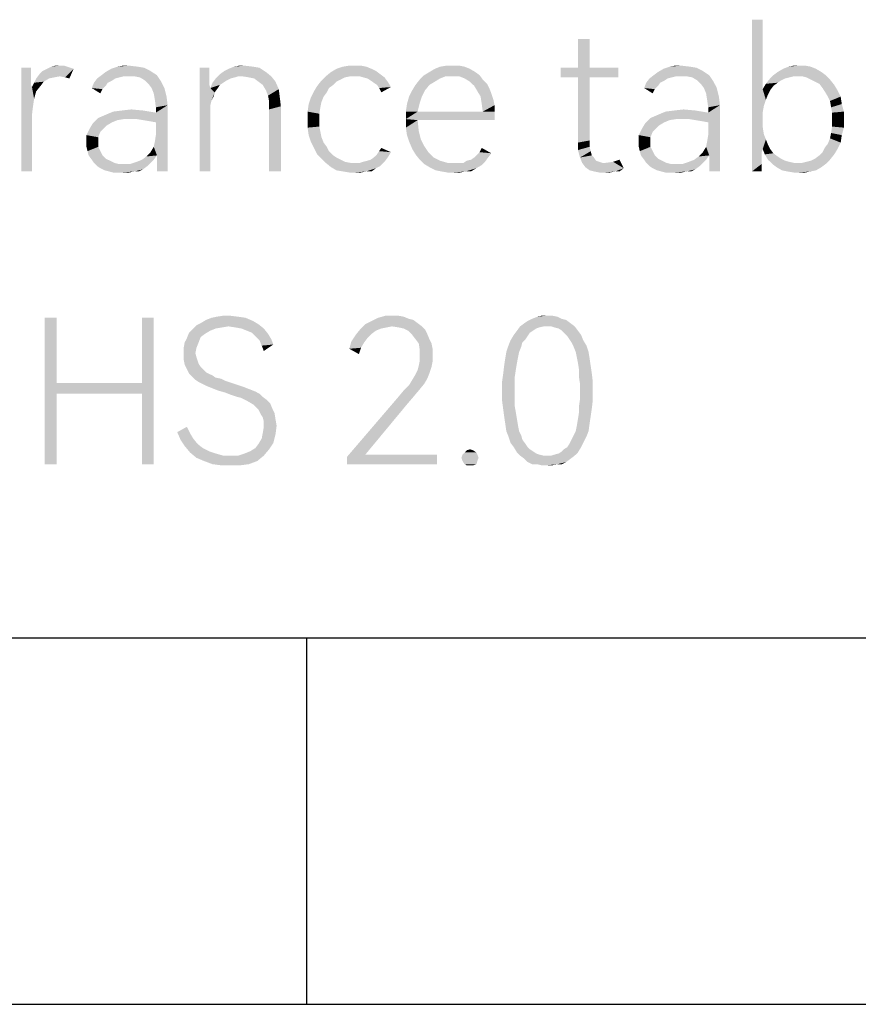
# Model space of a CAD drawing. Header units: millimetres. Extents: x 0 to 297, y 0 to 210.
# Tile 30 of 122: x 69 to 80, y 0 to 13. Entities that reach past the tile are written whole.
import ezdxf

# ---------------------------------------------------------------- set-up
doc = ezdxf.new("R2010")
doc.units = ezdxf.units.MM
doc.header["$LTSCALE"] = 16.335
doc.layers.get('0').update_dxf_attribs({"linetype": 'CONTINUOUS'})

msp = doc.modelspace()

# ---------------------------------------------------------------- linework, layer by layer
at = {"color": 7, "linetype": 'CONTINUOUS', "true_color": 0x00bfff}
msp.add_line((292, 5), (5, 5), dxfattribs=at)
at = {"color": 7, "linetype": 'CONTINUOUS'}
for p, q in [((72.459, 5), (72.459, 0)), ((0, 0), (297, 0))]:
    msp.add_line(p, q, dxfattribs=at)
for points in [[(78.692, 13.452), (78.692, 12.503), (78.546, 11.379)], [(78.692, 13.452), (78.546, 11.379), (78.546, 13.452)], [(76.327, 13.189), (76.167, 12.795), (76.167, 13.189)], [(76.167, 12.795), (76.327, 13.189), (76.327, 12.795)], [(68.692, 12.795), (68.692, 12.693), (68.561, 11.379)], [(68.692, 12.795), (68.561, 11.379), (68.561, 12.795)], [(68.809, 12.707), (68.853, 12.751), (69.276, 12.78)], [(69.086, 12.678), (68.809, 12.707), (69.276, 12.78)], [(69.276, 12.78), (68.853, 12.751), (68.911, 12.78)], [(69.189, 12.81), (69.232, 12.795), (68.911, 12.78)], [(69.189, 12.81), (68.911, 12.78), (68.97, 12.81)], [(68.911, 12.78), (69.232, 12.795), (69.276, 12.78)], [(69.086, 12.824), (69.145, 12.824), (68.97, 12.81)], [(69.086, 12.824), (68.97, 12.81), (69.028, 12.824)], [(68.97, 12.81), (69.145, 12.824), (69.189, 12.81)], [(69.159, 12.664), (69.086, 12.678), (69.276, 12.78)], [(69.159, 12.664), (69.276, 12.78), (69.218, 12.649)], [(70.327, 12.751), (69.714, 12.737), (69.787, 12.78)], [(70.152, 12.81), (70.24, 12.795), (69.787, 12.78)], [(70.152, 12.81), (69.787, 12.78), (69.875, 12.81)], [(69.787, 12.78), (70.24, 12.795), (70.327, 12.751)], [(70.035, 12.824), (69.875, 12.81), (69.948, 12.824)], [(69.875, 12.81), (70.035, 12.824), (70.152, 12.81)], [(71.13, 12.795), (71.13, 12.693), (70.999, 11.379)], [(71.13, 12.795), (70.999, 11.379), (70.999, 12.795)], [(71.335, 12.751), (71.393, 12.78), (71.816, 12.795)], [(71.335, 12.751), (71.816, 12.795), (71.904, 12.737)], [(71.729, 12.81), (71.816, 12.795), (71.393, 12.78)], [(71.729, 12.81), (71.393, 12.78), (71.466, 12.81)], [(71.612, 12.824), (71.466, 12.81), (71.539, 12.824)], [(71.466, 12.81), (71.612, 12.824), (71.729, 12.81)], [(73.349, 12.78), (73.408, 12.751), (72.794, 12.737)], [(73.349, 12.78), (72.794, 12.737), (72.867, 12.78)], [(73.276, 12.81), (72.867, 12.78), (72.955, 12.81)], [(72.867, 12.78), (73.276, 12.81), (73.349, 12.78)], [(73.13, 12.824), (73.203, 12.824), (72.955, 12.81)], [(73.13, 12.824), (72.955, 12.81), (73.043, 12.824)], [(72.955, 12.81), (73.203, 12.824), (73.276, 12.81)], [(74.692, 12.78), (74.138, 12.737), (74.211, 12.78)], [(74.138, 12.737), (74.692, 12.78), (74.765, 12.737)], [(74.619, 12.81), (74.211, 12.78), (74.284, 12.81)], [(74.211, 12.78), (74.619, 12.81), (74.692, 12.78)], [(74.459, 12.824), (74.546, 12.824), (74.284, 12.81)], [(74.459, 12.824), (74.284, 12.81), (74.371, 12.824)], [(74.284, 12.81), (74.546, 12.824), (74.619, 12.81)], [(76.327, 12.795), (76.721, 12.795), (75.933, 12.664)], [(76.167, 12.795), (76.327, 12.795), (75.933, 12.664)], [(76.167, 12.795), (75.933, 12.664), (75.933, 12.795)], [(76.167, 12.664), (75.933, 12.664), (76.721, 12.795)], [(76.327, 12.664), (76.167, 12.664), (76.721, 12.795)], [(76.327, 12.664), (76.721, 12.795), (76.721, 12.664)], [(77.875, 12.751), (77.262, 12.737), (77.335, 12.78)], [(77.7, 12.81), (77.787, 12.795), (77.335, 12.78)], [(77.7, 12.81), (77.335, 12.78), (77.422, 12.81)], [(77.335, 12.78), (77.787, 12.795), (77.875, 12.751)], [(77.583, 12.824), (77.422, 12.81), (77.495, 12.824)], [(77.422, 12.81), (77.583, 12.824), (77.7, 12.81)], [(79.422, 12.78), (78.897, 12.737), (78.97, 12.78)], [(78.897, 12.737), (79.422, 12.78), (79.495, 12.737)], [(79.349, 12.81), (78.97, 12.78), (79.043, 12.81)], [(78.97, 12.78), (79.349, 12.81), (79.422, 12.78)], [(79.189, 12.824), (79.276, 12.824), (79.043, 12.81)], [(79.189, 12.824), (79.043, 12.81), (79.116, 12.824)], [(79.043, 12.81), (79.276, 12.824), (79.349, 12.81)], [(68.692, 12.693), (68.692, 12.62), (68.561, 11.379)], [(68.94, 12.649), (68.867, 12.605), (68.736, 12.591)], [(68.94, 12.649), (68.736, 12.591), (68.765, 12.649)], [(69.086, 12.678), (68.765, 12.649), (68.809, 12.707)], [(69.086, 12.678), (69.013, 12.664), (68.765, 12.649)], [(68.765, 12.649), (69.013, 12.664), (68.94, 12.649)], [(69.846, 12.649), (69.802, 12.62), (69.554, 12.591)], [(69.846, 12.649), (69.554, 12.591), (69.597, 12.649)], [(69.962, 12.678), (69.597, 12.649), (69.656, 12.693)], [(69.962, 12.678), (69.904, 12.664), (69.597, 12.649)], [(69.597, 12.649), (69.904, 12.664), (69.846, 12.649)], [(69.656, 12.693), (69.714, 12.737), (70.327, 12.751)], [(69.656, 12.693), (70.327, 12.751), (70.415, 12.693)], [(69.656, 12.693), (70.415, 12.693), (69.962, 12.678)], [(70.035, 12.678), (69.962, 12.678), (70.415, 12.693)], [(70.108, 12.678), (70.035, 12.678), (70.415, 12.693)], [(70.181, 12.664), (70.108, 12.678), (70.415, 12.693)], [(70.254, 12.62), (70.181, 12.664), (70.415, 12.693)], [(70.254, 12.62), (70.415, 12.693), (70.473, 12.605)], [(71.13, 12.693), (71.13, 12.62), (70.999, 11.379)], [(71.422, 12.649), (71.364, 12.62), (71.174, 12.591)], [(71.422, 12.649), (71.174, 12.591), (71.218, 12.649)], [(71.524, 12.678), (71.218, 12.649), (71.276, 12.707)], [(71.524, 12.678), (71.481, 12.664), (71.218, 12.649)], [(71.218, 12.649), (71.481, 12.664), (71.422, 12.649)], [(71.904, 12.737), (71.276, 12.707), (71.335, 12.751)], [(71.524, 12.678), (71.276, 12.707), (71.904, 12.737)], [(71.583, 12.678), (71.524, 12.678), (71.904, 12.737)], [(71.583, 12.678), (71.904, 12.737), (71.977, 12.678)], [(71.977, 12.678), (71.67, 12.664), (71.583, 12.678)], [(71.743, 12.649), (71.67, 12.664), (71.977, 12.678)], [(71.802, 12.605), (71.743, 12.649), (71.977, 12.678)], [(71.802, 12.605), (71.977, 12.678), (72.035, 12.605)], [(73.057, 12.678), (72.984, 12.664), (72.663, 12.62)], [(73.057, 12.678), (72.663, 12.62), (72.721, 12.678)], [(72.984, 12.664), (72.926, 12.634), (72.663, 12.62)], [(73.466, 12.707), (72.721, 12.678), (72.794, 12.737)], [(73.057, 12.678), (72.721, 12.678), (73.466, 12.707)], [(72.794, 12.737), (73.408, 12.751), (73.466, 12.707)], [(73.116, 12.678), (73.057, 12.678), (73.466, 12.707)], [(73.189, 12.678), (73.116, 12.678), (73.466, 12.707)], [(73.232, 12.664), (73.189, 12.678), (73.466, 12.707)], [(73.232, 12.664), (73.466, 12.707), (73.524, 12.664)], [(73.524, 12.664), (73.291, 12.649), (73.232, 12.664)], [(73.335, 12.62), (73.291, 12.649), (73.524, 12.664)], [(73.335, 12.62), (73.524, 12.664), (73.568, 12.605)], [(74.357, 12.678), (74.006, 12.634), (74.065, 12.693)], [(74.357, 12.678), (74.284, 12.649), (74.006, 12.634)], [(74.006, 12.634), (74.284, 12.649), (74.211, 12.605)], [(74.765, 12.737), (74.065, 12.693), (74.138, 12.737)], [(74.065, 12.693), (74.765, 12.737), (74.824, 12.693)], [(74.065, 12.693), (74.824, 12.693), (74.357, 12.678)], [(74.444, 12.678), (74.357, 12.678), (74.824, 12.693)], [(74.546, 12.678), (74.444, 12.678), (74.824, 12.693)], [(74.619, 12.649), (74.546, 12.678), (74.824, 12.693)], [(74.619, 12.649), (74.824, 12.693), (74.867, 12.634)], [(74.867, 12.634), (74.692, 12.605), (74.619, 12.649)], [(76.327, 12.664), (76.327, 11.802), (76.167, 11.773)], [(76.327, 12.664), (76.167, 11.773), (76.167, 12.664)], [(77.393, 12.649), (77.349, 12.62), (77.101, 12.591)], [(77.393, 12.649), (77.101, 12.591), (77.145, 12.649)], [(77.51, 12.678), (77.145, 12.649), (77.203, 12.693)], [(77.51, 12.678), (77.451, 12.664), (77.145, 12.649)], [(77.145, 12.649), (77.451, 12.664), (77.393, 12.649)], [(77.203, 12.693), (77.262, 12.737), (77.875, 12.751)], [(77.203, 12.693), (77.875, 12.751), (77.962, 12.693)], [(77.203, 12.693), (77.962, 12.693), (77.51, 12.678)], [(77.583, 12.678), (77.51, 12.678), (77.962, 12.693)], [(77.656, 12.678), (77.583, 12.678), (77.962, 12.693)], [(77.729, 12.664), (77.656, 12.678), (77.962, 12.693)], [(77.802, 12.62), (77.729, 12.664), (77.962, 12.693)], [(77.802, 12.62), (77.962, 12.693), (78.021, 12.605)], [(79.116, 12.678), (78.78, 12.634), (78.838, 12.693)], [(79.116, 12.678), (79.057, 12.664), (78.78, 12.634)], [(79.057, 12.664), (78.999, 12.649), (78.78, 12.634)], [(78.78, 12.634), (78.999, 12.649), (78.94, 12.62)], [(79.495, 12.737), (78.838, 12.693), (78.897, 12.737)], [(78.838, 12.693), (79.495, 12.737), (79.554, 12.693)], [(78.838, 12.693), (79.554, 12.693), (79.116, 12.678)], [(79.174, 12.678), (79.116, 12.678), (79.554, 12.693)], [(79.232, 12.678), (79.174, 12.678), (79.554, 12.693)], [(79.291, 12.664), (79.232, 12.678), (79.554, 12.693)], [(79.349, 12.634), (79.291, 12.664), (79.554, 12.693)], [(79.349, 12.634), (79.554, 12.693), (79.612, 12.634)], [(68.692, 12.62), (68.692, 12.561), (68.561, 11.379)], [(68.692, 12.561), (68.707, 12.532), (68.561, 11.379)], [(68.707, 12.532), (68.736, 12.372), (68.561, 11.379)], [(68.824, 12.547), (68.707, 12.532), (68.736, 12.591)], [(68.707, 12.532), (68.824, 12.547), (68.765, 12.474)], [(68.707, 12.532), (68.765, 12.474), (68.736, 12.372)], [(68.736, 12.591), (68.867, 12.605), (68.824, 12.547)], [(69.743, 12.591), (69.714, 12.547), (69.524, 12.518)], [(69.743, 12.591), (69.524, 12.518), (69.554, 12.591)], [(69.524, 12.518), (69.714, 12.547), (69.67, 12.503)], [(69.67, 12.503), (69.641, 12.445), (69.524, 12.518)], [(69.554, 12.591), (69.802, 12.62), (69.743, 12.591)], [(70.473, 12.605), (70.298, 12.576), (70.254, 12.62)], [(70.342, 12.518), (70.298, 12.576), (70.473, 12.605)], [(70.342, 12.518), (70.473, 12.605), (70.517, 12.518)], [(70.517, 12.518), (70.371, 12.445), (70.342, 12.518)], [(70.371, 12.445), (70.517, 12.518), (70.546, 12.401)], [(71.13, 12.62), (71.13, 12.561), (70.999, 11.379)], [(71.13, 12.561), (71.145, 12.518), (70.999, 11.379)], [(71.145, 12.518), (71.145, 12.284), (70.999, 11.379)], [(71.32, 12.591), (71.276, 12.561), (71.145, 12.518)], [(71.32, 12.591), (71.145, 12.518), (71.174, 12.591)], [(71.145, 12.518), (71.276, 12.561), (71.247, 12.518)], [(71.145, 12.518), (71.247, 12.518), (71.203, 12.459)], [(71.145, 12.518), (71.203, 12.459), (71.159, 12.342)], [(71.145, 12.518), (71.159, 12.342), (71.145, 12.284)], [(71.174, 12.591), (71.364, 12.62), (71.32, 12.591)], [(72.035, 12.605), (71.86, 12.561), (71.802, 12.605)], [(71.86, 12.561), (72.035, 12.605), (72.079, 12.503)], [(72.079, 12.503), (71.904, 12.488), (71.86, 12.561)], [(72.765, 12.518), (72.561, 12.474), (72.605, 12.547)], [(72.561, 12.474), (72.765, 12.518), (72.736, 12.459)], [(72.867, 12.605), (72.605, 12.547), (72.663, 12.62)], [(72.867, 12.605), (72.824, 12.561), (72.605, 12.547)], [(72.605, 12.547), (72.824, 12.561), (72.765, 12.518)], [(72.663, 12.62), (72.926, 12.634), (72.867, 12.605)], [(73.568, 12.605), (73.378, 12.591), (73.335, 12.62)], [(73.422, 12.561), (73.378, 12.591), (73.568, 12.605)], [(73.422, 12.561), (73.568, 12.605), (73.612, 12.532)], [(73.612, 12.532), (73.451, 12.518), (73.422, 12.561)], [(73.451, 12.518), (73.612, 12.532), (73.481, 12.459)], [(74.138, 12.561), (73.904, 12.488), (73.948, 12.561)], [(73.904, 12.488), (74.138, 12.561), (74.079, 12.488)], [(74.211, 12.605), (73.948, 12.561), (74.006, 12.634)], [(73.948, 12.561), (74.211, 12.605), (74.138, 12.561)], [(74.692, 12.605), (74.867, 12.634), (74.926, 12.576)], [(74.926, 12.576), (74.751, 12.547), (74.692, 12.605)], [(74.751, 12.547), (74.926, 12.576), (74.955, 12.518)], [(74.955, 12.518), (74.794, 12.474), (74.751, 12.547)], [(74.794, 12.474), (74.955, 12.518), (74.984, 12.445)], [(77.291, 12.591), (77.262, 12.547), (77.072, 12.518)], [(77.291, 12.591), (77.072, 12.518), (77.101, 12.591)], [(77.072, 12.518), (77.262, 12.547), (77.218, 12.503)], [(77.218, 12.503), (77.189, 12.445), (77.072, 12.518)], [(77.101, 12.591), (77.349, 12.62), (77.291, 12.591)], [(78.021, 12.605), (77.846, 12.576), (77.802, 12.62)], [(77.889, 12.518), (77.846, 12.576), (78.021, 12.605)], [(77.889, 12.518), (78.021, 12.605), (78.065, 12.518)], [(78.065, 12.518), (77.919, 12.445), (77.889, 12.518)], [(77.919, 12.445), (78.065, 12.518), (78.094, 12.401)], [(78.838, 12.547), (78.692, 12.503), (78.736, 12.576)], [(78.692, 12.503), (78.838, 12.547), (78.794, 12.488)], [(78.94, 12.62), (78.736, 12.576), (78.78, 12.634)], [(78.94, 12.62), (78.897, 12.591), (78.736, 12.576)], [(78.736, 12.576), (78.897, 12.591), (78.838, 12.547)], [(79.612, 12.634), (79.408, 12.605), (79.349, 12.634)], [(79.466, 12.576), (79.408, 12.605), (79.612, 12.634)], [(79.466, 12.576), (79.612, 12.634), (79.67, 12.561)], [(79.67, 12.561), (79.51, 12.518), (79.466, 12.576)], [(79.51, 12.518), (79.67, 12.561), (79.714, 12.488)], [(79.714, 12.488), (79.539, 12.474), (79.51, 12.518)], [(70.546, 12.401), (70.386, 12.357), (70.371, 12.445)], [(70.386, 12.357), (70.546, 12.401), (70.561, 12.284)], [(71.203, 12.459), (71.189, 12.401), (71.159, 12.342)], [(71.933, 12.415), (71.904, 12.488), (72.079, 12.503)], [(71.933, 12.415), (72.079, 12.503), (72.094, 12.386)], [(72.094, 12.386), (71.948, 12.328), (71.933, 12.415)], [(71.948, 12.328), (72.094, 12.386), (72.108, 12.269)], [(72.663, 12.328), (72.488, 12.299), (72.517, 12.386)], [(72.736, 12.459), (72.517, 12.386), (72.561, 12.474)], [(72.736, 12.459), (72.692, 12.401), (72.517, 12.386)], [(72.517, 12.386), (72.692, 12.401), (72.663, 12.328)], [(74.035, 12.401), (74.006, 12.313), (73.831, 12.299)], [(74.035, 12.401), (73.831, 12.299), (73.86, 12.401)], [(74.079, 12.488), (73.86, 12.401), (73.904, 12.488)], [(73.86, 12.401), (74.079, 12.488), (74.035, 12.401)], [(74.984, 12.445), (74.838, 12.401), (74.794, 12.474)], [(74.838, 12.401), (74.984, 12.445), (75.013, 12.357)], [(75.013, 12.357), (74.853, 12.299), (74.838, 12.401)], [(78.094, 12.401), (77.933, 12.357), (77.919, 12.445)], [(77.933, 12.357), (78.094, 12.401), (78.108, 12.284)], [(78.692, 12.503), (78.707, 12.269), (78.546, 11.379)], [(78.692, 12.503), (78.794, 12.488), (78.765, 12.43)], [(78.692, 12.503), (78.765, 12.43), (78.736, 12.357)], [(78.692, 12.503), (78.736, 12.357), (78.707, 12.269)], [(79.583, 12.401), (79.539, 12.474), (79.714, 12.488)], [(79.583, 12.401), (79.714, 12.488), (79.758, 12.401)], [(79.758, 12.401), (79.612, 12.342), (79.583, 12.401)], [(79.612, 12.342), (79.758, 12.401), (79.773, 12.299)], [(68.736, 12.372), (68.721, 12.269), (68.561, 11.379)], [(68.721, 12.269), (68.707, 12.153), (68.561, 11.379)], [(70.313, 12.065), (70.4, 12.182), (70.561, 12.284)], [(70.4, 12.05), (70.313, 12.065), (70.561, 12.284)], [(70.371, 11.715), (70.386, 11.788), (70.561, 12.284)], [(70.415, 11.598), (70.371, 11.715), (70.561, 12.284)], [(70.561, 12.284), (70.4, 12.255), (70.386, 12.357)], [(70.386, 11.788), (70.4, 11.875), (70.561, 12.284)], [(70.4, 12.182), (70.4, 12.255), (70.561, 12.284)], [(70.4, 11.875), (70.4, 12.05), (70.561, 12.284)], [(70.415, 11.466), (70.415, 11.598), (70.561, 12.284)], [(70.415, 11.379), (70.415, 11.466), (70.561, 12.284)], [(70.415, 11.379), (70.561, 12.284), (70.561, 11.379)], [(71.145, 12.284), (71.145, 12.211), (70.999, 11.379)], [(72.108, 12.269), (71.948, 12.226), (71.948, 12.328)], [(71.948, 11.379), (71.948, 12.226), (72.108, 12.269)], [(71.948, 11.379), (72.108, 12.269), (72.108, 11.379)], [(72.648, 12.255), (72.473, 12.196), (72.488, 12.299)], [(72.473, 12.196), (72.648, 12.255), (72.634, 12.167)], [(72.488, 12.299), (72.663, 12.328), (72.648, 12.255)], [(73.816, 12.196), (73.831, 12.299), (74.006, 12.313)], [(73.816, 12.196), (74.006, 12.313), (73.977, 12.196)], [(74.853, 12.299), (75.013, 12.357), (75.028, 12.284)], [(75.028, 12.284), (74.867, 12.196), (74.853, 12.299)], [(74.867, 12.196), (75.028, 12.284), (75.028, 12.196)], [(77.86, 12.065), (77.948, 12.182), (78.108, 12.284)], [(77.948, 12.05), (77.86, 12.065), (78.108, 12.284)], [(77.919, 11.715), (77.933, 11.788), (78.108, 12.284)], [(77.962, 11.598), (77.919, 11.715), (78.108, 12.284)], [(78.108, 12.284), (77.948, 12.255), (77.933, 12.357)], [(77.933, 11.788), (77.948, 11.875), (78.108, 12.284)], [(77.948, 12.182), (77.948, 12.255), (78.108, 12.284)], [(77.948, 11.875), (77.948, 12.05), (78.108, 12.284)], [(77.962, 11.466), (77.962, 11.598), (78.108, 12.284)], [(77.962, 11.379), (77.962, 11.466), (78.108, 12.284)], [(77.962, 11.379), (78.108, 12.284), (78.108, 11.379)], [(78.707, 12.269), (78.692, 12.182), (78.546, 11.379)], [(79.773, 12.299), (79.627, 12.255), (79.612, 12.342)], [(79.627, 12.255), (79.773, 12.299), (79.802, 12.196)], [(79.802, 12.196), (79.641, 12.182), (79.627, 12.255)], [(68.561, 11.379), (68.707, 12.153), (68.707, 11.379)], [(69.962, 12.094), (69.539, 12.036), (69.612, 12.109)], [(69.612, 12.109), (69.714, 12.153), (70.4, 12.182)], [(69.962, 12.094), (69.612, 12.109), (70.4, 12.182)], [(70.4, 12.182), (69.714, 12.153), (69.816, 12.196)], [(70.225, 12.211), (69.816, 12.196), (69.933, 12.211)], [(69.816, 12.196), (70.225, 12.211), (70.4, 12.182)], [(69.933, 12.211), (70.065, 12.226), (70.225, 12.211)], [(70.065, 12.094), (69.962, 12.094), (70.4, 12.182)], [(70.138, 12.094), (70.065, 12.094), (70.4, 12.182)], [(70.225, 12.08), (70.138, 12.094), (70.4, 12.182)], [(70.313, 12.065), (70.225, 12.08), (70.4, 12.182)], [(70.999, 11.379), (71.145, 12.211), (71.145, 11.379)], [(72.634, 12.167), (72.473, 12.08), (72.473, 12.196)], [(72.473, 12.08), (72.634, 12.167), (72.634, 12.08)], [(74.867, 12.196), (75.028, 12.196), (73.816, 12.094)], [(73.977, 12.196), (74.867, 12.196), (73.816, 12.094)], [(73.977, 12.196), (73.816, 12.094), (73.816, 12.196)], [(73.977, 12.08), (73.816, 12.094), (75.028, 12.196)], [(73.977, 12.08), (75.028, 12.196), (75.028, 12.08)], [(77.51, 12.094), (77.086, 12.036), (77.159, 12.109)], [(77.159, 12.109), (77.262, 12.153), (77.948, 12.182)], [(77.51, 12.094), (77.159, 12.109), (77.948, 12.182)], [(77.948, 12.182), (77.262, 12.153), (77.364, 12.196)], [(77.773, 12.211), (77.364, 12.196), (77.481, 12.211)], [(77.364, 12.196), (77.773, 12.211), (77.948, 12.182)], [(77.481, 12.211), (77.612, 12.226), (77.773, 12.211)], [(77.612, 12.094), (77.51, 12.094), (77.948, 12.182)], [(77.685, 12.094), (77.612, 12.094), (77.948, 12.182)], [(77.773, 12.08), (77.685, 12.094), (77.948, 12.182)], [(77.86, 12.065), (77.773, 12.08), (77.948, 12.182)], [(78.692, 12.182), (78.692, 12.08), (78.546, 11.379)], [(79.641, 12.08), (79.641, 12.182), (79.802, 12.196)], [(79.641, 12.08), (79.802, 12.196), (79.802, 12.08)], [(69.729, 12.007), (69.495, 11.963), (69.539, 12.036)], [(69.495, 11.963), (69.729, 12.007), (69.685, 11.963)], [(69.962, 12.094), (69.875, 12.08), (69.539, 12.036)], [(69.875, 12.08), (69.802, 12.05), (69.539, 12.036)], [(69.539, 12.036), (69.802, 12.05), (69.729, 12.007)], [(72.634, 12.08), (72.634, 11.992), (72.473, 11.977)], [(72.634, 12.08), (72.473, 11.977), (72.473, 12.08)], [(72.473, 11.977), (72.634, 11.992), (72.648, 11.919)], [(72.648, 11.919), (72.488, 11.875), (72.473, 11.977)], [(73.977, 12.08), (73.816, 11.977), (73.816, 12.094)], [(73.816, 11.977), (73.977, 12.08), (73.992, 11.934)], [(73.992, 11.934), (73.831, 11.875), (73.816, 11.977)], [(77.276, 12.007), (77.043, 11.963), (77.086, 12.036)], [(77.043, 11.963), (77.276, 12.007), (77.232, 11.963)], [(77.51, 12.094), (77.422, 12.08), (77.086, 12.036)], [(77.422, 12.08), (77.349, 12.05), (77.086, 12.036)], [(77.086, 12.036), (77.349, 12.05), (77.276, 12.007)], [(78.692, 12.08), (78.692, 11.992), (78.546, 11.379)], [(78.692, 11.992), (78.707, 11.89), (78.546, 11.379)], [(79.802, 11.977), (79.627, 11.904), (79.641, 11.992)], [(79.627, 11.904), (79.802, 11.977), (79.773, 11.875)], [(79.802, 12.08), (79.641, 11.992), (79.641, 12.08)], [(79.641, 11.992), (79.802, 12.08), (79.802, 11.977)], [(69.685, 11.963), (69.641, 11.919), (69.451, 11.875)], [(69.685, 11.963), (69.451, 11.875), (69.495, 11.963)], [(69.451, 11.875), (69.641, 11.919), (69.612, 11.846)], [(69.612, 11.846), (69.451, 11.773), (69.451, 11.875)], [(69.451, 11.773), (69.612, 11.846), (69.612, 11.773)], [(72.488, 11.875), (72.648, 11.919), (72.663, 11.846)], [(72.663, 11.846), (72.517, 11.788), (72.488, 11.875)], [(72.517, 11.788), (72.663, 11.846), (72.692, 11.773)], [(73.831, 11.875), (73.992, 11.934), (74.021, 11.817)], [(74.021, 11.817), (73.86, 11.788), (73.831, 11.875)], [(77.232, 11.963), (77.189, 11.919), (76.999, 11.875)], [(77.232, 11.963), (76.999, 11.875), (77.043, 11.963)], [(76.999, 11.875), (77.189, 11.919), (77.159, 11.846)], [(77.159, 11.846), (76.999, 11.773), (76.999, 11.875)], [(76.999, 11.773), (77.159, 11.846), (77.159, 11.773)], [(78.707, 11.89), (78.736, 11.817), (78.546, 11.379)], [(79.773, 11.875), (79.612, 11.831), (79.627, 11.904)], [(79.612, 11.831), (79.773, 11.875), (79.758, 11.773)], [(69.612, 11.773), (69.451, 11.715), (69.451, 11.773)], [(69.451, 11.715), (69.612, 11.773), (69.612, 11.715)], [(69.612, 11.715), (69.466, 11.656), (69.451, 11.715)], [(69.466, 11.656), (69.612, 11.715), (69.641, 11.656)], [(70.415, 11.598), (70.327, 11.642), (70.371, 11.715)], [(72.692, 11.773), (72.561, 11.7), (72.517, 11.788)], [(72.692, 11.773), (72.736, 11.715), (72.561, 11.7)], [(72.561, 11.7), (72.736, 11.715), (72.765, 11.656)], [(73.86, 11.788), (74.021, 11.817), (74.065, 11.729)], [(74.065, 11.729), (73.904, 11.685), (73.86, 11.788)], [(73.904, 11.685), (74.065, 11.729), (74.123, 11.642)], [(76.167, 11.773), (76.327, 11.802), (76.327, 11.715)], [(76.327, 11.715), (76.167, 11.671), (76.167, 11.773)], [(76.167, 11.671), (76.327, 11.715), (76.342, 11.656)], [(77.159, 11.773), (76.999, 11.715), (76.999, 11.773)], [(76.999, 11.715), (77.159, 11.773), (77.159, 11.715)], [(77.159, 11.715), (77.013, 11.656), (76.999, 11.715)], [(77.013, 11.656), (77.159, 11.715), (77.189, 11.656)], [(77.962, 11.598), (77.875, 11.642), (77.919, 11.715)], [(78.736, 11.817), (78.692, 11.685), (78.546, 11.379)], [(78.736, 11.817), (78.765, 11.744), (78.692, 11.685)], [(78.692, 11.685), (78.765, 11.744), (78.794, 11.685)], [(79.539, 11.7), (79.583, 11.758), (79.758, 11.773)], [(79.539, 11.7), (79.758, 11.773), (79.714, 11.685)], [(79.758, 11.773), (79.583, 11.758), (79.612, 11.831)], [(69.641, 11.656), (69.481, 11.598), (69.466, 11.656)], [(69.481, 11.598), (69.641, 11.656), (69.67, 11.598)], [(69.67, 11.598), (69.524, 11.539), (69.481, 11.598)], [(69.67, 11.598), (69.714, 11.554), (69.524, 11.539)], [(70.211, 11.539), (70.269, 11.583), (70.415, 11.598)], [(70.211, 11.539), (70.415, 11.598), (70.371, 11.539)], [(70.415, 11.598), (70.269, 11.583), (70.327, 11.642)], [(72.765, 11.656), (72.605, 11.612), (72.561, 11.7)], [(72.605, 11.612), (72.765, 11.656), (72.824, 11.598)], [(72.824, 11.598), (72.663, 11.554), (72.605, 11.612)], [(72.824, 11.598), (72.867, 11.569), (72.663, 11.554)], [(72.663, 11.554), (72.867, 11.569), (72.926, 11.539)], [(73.232, 11.51), (73.291, 11.525), (73.568, 11.569)], [(73.232, 11.51), (73.568, 11.569), (73.524, 11.51)], [(73.291, 11.525), (73.335, 11.539), (73.568, 11.569)], [(73.568, 11.569), (73.335, 11.539), (73.378, 11.569)], [(73.378, 11.569), (73.422, 11.612), (73.612, 11.642)], [(73.378, 11.569), (73.612, 11.642), (73.568, 11.569)], [(73.612, 11.642), (73.422, 11.612), (73.451, 11.656)], [(73.451, 11.656), (73.481, 11.7), (73.612, 11.642)], [(74.123, 11.642), (73.948, 11.612), (73.904, 11.685)], [(73.948, 11.612), (74.123, 11.642), (74.196, 11.569)], [(74.196, 11.569), (74.006, 11.539), (73.948, 11.612)], [(74.006, 11.539), (74.196, 11.569), (74.284, 11.525)], [(74.648, 11.525), (74.707, 11.539), (74.94, 11.569)], [(74.648, 11.525), (74.94, 11.569), (74.897, 11.51)], [(74.94, 11.569), (74.707, 11.539), (74.751, 11.569)], [(74.751, 11.569), (74.794, 11.612), (74.984, 11.627)], [(74.751, 11.569), (74.984, 11.627), (74.94, 11.569)], [(74.984, 11.627), (74.794, 11.612), (74.824, 11.642)], [(74.824, 11.642), (74.853, 11.7), (74.984, 11.627)], [(76.342, 11.656), (76.196, 11.569), (76.167, 11.671)], [(76.342, 11.656), (76.357, 11.598), (76.196, 11.569)], [(76.196, 11.569), (76.357, 11.598), (76.386, 11.569)], [(76.386, 11.569), (76.225, 11.496), (76.196, 11.569)], [(76.386, 11.569), (76.415, 11.525), (76.225, 11.496)], [(77.189, 11.656), (77.028, 11.598), (77.013, 11.656)], [(77.028, 11.598), (77.189, 11.656), (77.218, 11.598)], [(77.218, 11.598), (77.072, 11.539), (77.028, 11.598)], [(77.218, 11.598), (77.262, 11.554), (77.072, 11.539)], [(77.758, 11.539), (77.816, 11.583), (77.962, 11.598)], [(77.758, 11.539), (77.962, 11.598), (77.919, 11.539)], [(77.962, 11.598), (77.816, 11.583), (77.875, 11.642)], [(78.692, 11.685), (78.678, 11.642), (78.546, 11.379)], [(78.678, 11.642), (78.678, 11.569), (78.546, 11.379)], [(78.678, 11.569), (78.678, 11.481), (78.546, 11.379)], [(78.794, 11.685), (78.721, 11.612), (78.692, 11.685)], [(78.794, 11.685), (78.838, 11.627), (78.721, 11.612)], [(78.721, 11.612), (78.838, 11.627), (78.897, 11.583)], [(78.897, 11.583), (78.765, 11.539), (78.721, 11.612)], [(78.897, 11.583), (78.94, 11.554), (78.765, 11.539)], [(79.408, 11.554), (79.466, 11.598), (79.67, 11.612)], [(79.408, 11.554), (79.67, 11.612), (79.612, 11.539)], [(79.67, 11.612), (79.466, 11.598), (79.51, 11.642)], [(79.714, 11.685), (79.51, 11.642), (79.539, 11.7)], [(79.51, 11.642), (79.714, 11.685), (79.67, 11.612)], [(69.524, 11.539), (69.714, 11.554), (69.773, 11.525)], [(69.773, 11.525), (69.554, 11.496), (69.524, 11.539)], [(69.554, 11.496), (69.773, 11.525), (69.831, 11.496)], [(69.831, 11.496), (69.597, 11.452), (69.554, 11.496)], [(69.831, 11.496), (69.889, 11.481), (69.597, 11.452)], [(69.597, 11.452), (70.05, 11.481), (70.327, 11.496)], [(69.597, 11.452), (70.327, 11.496), (70.284, 11.452)], [(69.962, 11.481), (70.05, 11.481), (69.597, 11.452)], [(69.889, 11.481), (69.962, 11.481), (69.597, 11.452)], [(70.284, 11.452), (69.641, 11.423), (69.597, 11.452)], [(69.641, 11.423), (70.284, 11.452), (70.225, 11.408)], [(70.327, 11.496), (70.05, 11.481), (70.138, 11.51)], [(70.371, 11.539), (70.138, 11.51), (70.211, 11.539)], [(70.138, 11.51), (70.371, 11.539), (70.327, 11.496)], [(72.926, 11.539), (72.721, 11.496), (72.663, 11.554)], [(72.926, 11.539), (72.984, 11.51), (72.721, 11.496)], [(72.721, 11.496), (72.984, 11.51), (73.057, 11.496)], [(73.057, 11.496), (72.794, 11.437), (72.721, 11.496)], [(73.189, 11.496), (73.466, 11.452), (72.794, 11.437)], [(73.116, 11.496), (73.189, 11.496), (72.794, 11.437)], [(73.057, 11.496), (73.116, 11.496), (72.794, 11.437)], [(72.794, 11.437), (73.466, 11.452), (73.408, 11.423)], [(73.408, 11.423), (72.867, 11.394), (72.794, 11.437)], [(73.524, 11.51), (73.189, 11.496), (73.232, 11.51)], [(73.189, 11.496), (73.524, 11.51), (73.466, 11.452)], [(74.284, 11.525), (74.065, 11.481), (74.006, 11.539)], [(74.284, 11.525), (74.386, 11.496), (74.065, 11.481)], [(74.546, 11.496), (74.605, 11.496), (74.065, 11.481)], [(74.488, 11.496), (74.546, 11.496), (74.065, 11.481)], [(74.386, 11.496), (74.488, 11.496), (74.065, 11.481)], [(74.853, 11.466), (74.065, 11.481), (74.605, 11.496)], [(74.853, 11.466), (74.138, 11.437), (74.065, 11.481)], [(74.138, 11.437), (74.853, 11.466), (74.78, 11.423)], [(74.78, 11.423), (74.225, 11.394), (74.138, 11.437)], [(74.897, 11.51), (74.605, 11.496), (74.648, 11.525)], [(74.605, 11.496), (74.897, 11.51), (74.853, 11.466)], [(76.415, 11.525), (76.459, 11.51), (76.225, 11.496)], [(76.225, 11.496), (76.459, 11.51), (76.503, 11.496)], [(76.503, 11.496), (76.269, 11.437), (76.225, 11.496)], [(76.269, 11.437), (76.546, 11.496), (76.648, 11.51)], [(76.794, 11.423), (76.269, 11.437), (76.648, 11.51)], [(76.503, 11.496), (76.546, 11.496), (76.269, 11.437)], [(76.794, 11.423), (76.327, 11.394), (76.269, 11.437)], [(76.648, 11.51), (76.736, 11.539), (76.794, 11.423)], [(77.072, 11.539), (77.262, 11.554), (77.32, 11.525)], [(77.32, 11.525), (77.101, 11.496), (77.072, 11.539)], [(77.101, 11.496), (77.32, 11.525), (77.378, 11.496)], [(77.378, 11.496), (77.145, 11.452), (77.101, 11.496)], [(77.378, 11.496), (77.437, 11.481), (77.145, 11.452)], [(77.145, 11.452), (77.597, 11.481), (77.875, 11.496)], [(77.145, 11.452), (77.875, 11.496), (77.831, 11.452)], [(77.51, 11.481), (77.597, 11.481), (77.145, 11.452)], [(77.437, 11.481), (77.51, 11.481), (77.145, 11.452)], [(77.831, 11.452), (77.189, 11.423), (77.145, 11.452)], [(77.189, 11.423), (77.831, 11.452), (77.773, 11.408)], [(77.875, 11.496), (77.597, 11.481), (77.685, 11.51)], [(77.919, 11.539), (77.685, 11.51), (77.758, 11.539)], [(77.685, 11.51), (77.919, 11.539), (77.875, 11.496)], [(78.546, 11.379), (78.678, 11.481), (78.678, 11.379)], [(78.765, 11.539), (78.94, 11.554), (78.999, 11.525)], [(78.999, 11.525), (78.824, 11.481), (78.765, 11.539)], [(78.999, 11.525), (79.057, 11.51), (78.824, 11.481)], [(79.057, 11.51), (79.116, 11.496), (78.824, 11.481)], [(79.174, 11.496), (79.232, 11.496), (78.824, 11.481)], [(79.116, 11.496), (79.174, 11.496), (78.824, 11.481)], [(79.554, 11.481), (78.824, 11.481), (79.232, 11.496)], [(79.554, 11.481), (78.882, 11.437), (78.824, 11.481)], [(78.882, 11.437), (79.554, 11.481), (79.495, 11.437)], [(79.495, 11.437), (78.955, 11.394), (78.882, 11.437)], [(78.955, 11.394), (79.495, 11.437), (79.422, 11.394)], [(79.232, 11.496), (79.291, 11.51), (79.612, 11.539)], [(79.232, 11.496), (79.612, 11.539), (79.554, 11.481)], [(79.291, 11.51), (79.349, 11.525), (79.612, 11.539)], [(79.612, 11.539), (79.349, 11.525), (79.408, 11.554)], [(70.225, 11.408), (69.7, 11.394), (69.641, 11.423)], [(69.758, 11.379), (69.7, 11.394), (70.225, 11.408)], [(70.108, 11.379), (69.758, 11.379), (70.225, 11.408)], [(70.108, 11.379), (69.816, 11.364), (69.758, 11.379)], [(69.889, 11.364), (69.816, 11.364), (70.108, 11.379)], [(69.948, 11.364), (69.889, 11.364), (70.108, 11.379)], [(69.948, 11.364), (70.108, 11.379), (70.035, 11.364)], [(70.108, 11.379), (70.225, 11.408), (70.167, 11.379)], [(72.955, 11.379), (72.867, 11.394), (73.408, 11.423)], [(73.276, 11.379), (72.955, 11.379), (73.408, 11.423)], [(73.276, 11.379), (73.043, 11.364), (72.955, 11.379)], [(73.13, 11.364), (73.043, 11.364), (73.276, 11.379)], [(73.13, 11.364), (73.276, 11.379), (73.203, 11.364)], [(73.276, 11.379), (73.408, 11.423), (73.349, 11.379)], [(74.298, 11.379), (74.225, 11.394), (74.78, 11.423)], [(74.634, 11.379), (74.298, 11.379), (74.78, 11.423)], [(74.634, 11.379), (74.386, 11.364), (74.298, 11.379)], [(74.473, 11.364), (74.386, 11.364), (74.634, 11.379)], [(74.473, 11.364), (74.634, 11.379), (74.561, 11.364)], [(74.634, 11.379), (74.78, 11.423), (74.707, 11.379)], [(76.386, 11.379), (76.327, 11.394), (76.794, 11.423)], [(76.678, 11.379), (76.386, 11.379), (76.794, 11.423)], [(76.678, 11.379), (76.459, 11.364), (76.386, 11.379)], [(76.546, 11.364), (76.459, 11.364), (76.678, 11.379)], [(76.546, 11.364), (76.678, 11.379), (76.605, 11.364)], [(76.678, 11.379), (76.794, 11.423), (76.736, 11.379)], [(77.773, 11.408), (77.247, 11.394), (77.189, 11.423)], [(77.305, 11.379), (77.247, 11.394), (77.773, 11.408)], [(77.656, 11.379), (77.305, 11.379), (77.773, 11.408)], [(77.656, 11.379), (77.364, 11.364), (77.305, 11.379)], [(77.437, 11.364), (77.364, 11.364), (77.656, 11.379)], [(77.495, 11.364), (77.437, 11.364), (77.656, 11.379)], [(77.495, 11.364), (77.656, 11.379), (77.583, 11.364)], [(77.656, 11.379), (77.773, 11.408), (77.714, 11.379)], [(79.422, 11.394), (79.028, 11.379), (78.955, 11.394)], [(79.028, 11.379), (79.422, 11.394), (79.349, 11.379)], [(79.349, 11.379), (79.116, 11.364), (79.028, 11.379)], [(79.189, 11.364), (79.116, 11.364), (79.349, 11.379)], [(79.189, 11.364), (79.349, 11.379), (79.276, 11.364)], [(69.043, 9.379), (69.043, 8.488), (68.882, 7.379)], [(69.043, 9.379), (68.882, 7.379), (68.882, 9.379)], [(70.371, 9.379), (70.211, 8.488), (70.211, 9.379)], [(70.211, 8.342), (70.211, 8.488), (70.371, 9.379)], [(70.211, 7.379), (70.211, 8.342), (70.371, 9.379)], [(70.211, 7.379), (70.371, 9.379), (70.371, 7.379)], [(71.802, 9.291), (70.955, 9.277), (71.013, 9.306)], [(71.393, 9.262), (70.955, 9.277), (71.802, 9.291)], [(71.729, 9.335), (71.013, 9.306), (71.086, 9.35)], [(71.013, 9.306), (71.729, 9.335), (71.802, 9.291)], [(71.627, 9.379), (71.086, 9.35), (71.159, 9.379)], [(71.086, 9.35), (71.627, 9.379), (71.729, 9.335)], [(71.524, 9.394), (71.159, 9.379), (71.232, 9.394)], [(71.159, 9.379), (71.524, 9.394), (71.627, 9.379)], [(71.408, 9.408), (71.232, 9.394), (71.32, 9.408)], [(71.232, 9.394), (71.408, 9.408), (71.524, 9.394)], [(71.481, 9.248), (71.393, 9.262), (71.802, 9.291)], [(71.568, 9.233), (71.481, 9.248), (71.802, 9.291)], [(71.568, 9.233), (71.802, 9.291), (71.875, 9.233)], [(73.627, 9.262), (73.189, 9.218), (73.262, 9.291)], [(73.977, 9.306), (73.262, 9.291), (73.349, 9.335)], [(73.627, 9.262), (73.262, 9.291), (73.977, 9.306)], [(73.86, 9.364), (73.349, 9.335), (73.437, 9.379)], [(73.86, 9.364), (73.919, 9.35), (73.349, 9.335)], [(73.349, 9.335), (73.919, 9.35), (73.977, 9.306)], [(73.714, 9.408), (73.787, 9.394), (73.437, 9.379)], [(73.641, 9.408), (73.714, 9.408), (73.437, 9.379)], [(73.641, 9.408), (73.437, 9.379), (73.539, 9.408)], [(73.437, 9.379), (73.787, 9.394), (73.86, 9.364)], [(73.627, 9.262), (73.977, 9.306), (74.035, 9.262)], [(76.065, 9.306), (75.378, 9.262), (75.437, 9.306)], [(75.7, 9.262), (75.378, 9.262), (76.065, 9.306)], [(75.437, 9.306), (75.481, 9.335), (76.006, 9.35)], [(75.437, 9.306), (76.006, 9.35), (76.065, 9.306)], [(75.948, 9.364), (76.006, 9.35), (75.481, 9.335)], [(75.948, 9.364), (75.481, 9.335), (75.539, 9.364)], [(75.889, 9.394), (75.539, 9.364), (75.612, 9.394)], [(75.539, 9.364), (75.889, 9.394), (75.948, 9.364)], [(75.743, 9.408), (75.816, 9.408), (75.612, 9.394)], [(75.743, 9.408), (75.612, 9.394), (75.67, 9.408)], [(75.612, 9.394), (75.816, 9.408), (75.889, 9.394)], [(75.743, 9.262), (75.7, 9.262), (76.065, 9.306)], [(75.802, 9.262), (75.743, 9.262), (76.065, 9.306)], [(75.802, 9.262), (76.065, 9.306), (76.123, 9.262)], [(71.072, 9.16), (70.824, 9.102), (70.853, 9.175)], [(71.072, 9.16), (71.013, 9.116), (70.824, 9.102)], [(71.145, 9.204), (70.853, 9.175), (70.897, 9.218)], [(70.853, 9.175), (71.145, 9.204), (71.072, 9.16)], [(71.393, 9.262), (70.897, 9.218), (70.955, 9.277)], [(71.393, 9.262), (71.305, 9.248), (70.897, 9.218)], [(71.305, 9.248), (71.218, 9.233), (70.897, 9.218)], [(70.897, 9.218), (71.218, 9.233), (71.145, 9.204)], [(71.875, 9.233), (71.641, 9.204), (71.568, 9.233)], [(71.714, 9.175), (71.641, 9.204), (71.875, 9.233)], [(71.714, 9.175), (71.875, 9.233), (71.933, 9.16)], [(71.933, 9.16), (71.773, 9.116), (71.714, 9.175)], [(71.773, 9.116), (71.933, 9.16), (71.977, 9.087)], [(73.408, 9.204), (73.13, 9.145), (73.189, 9.218)], [(73.408, 9.204), (73.349, 9.16), (73.13, 9.145)], [(73.13, 9.145), (73.349, 9.16), (73.291, 9.102)], [(73.627, 9.262), (73.554, 9.248), (73.189, 9.218)], [(73.554, 9.248), (73.481, 9.233), (73.189, 9.218)], [(73.189, 9.218), (73.481, 9.233), (73.408, 9.204)], [(74.035, 9.262), (73.714, 9.248), (73.627, 9.262)], [(73.787, 9.233), (73.714, 9.248), (74.035, 9.262)], [(73.787, 9.233), (74.035, 9.262), (74.079, 9.218)], [(74.079, 9.218), (73.846, 9.204), (73.787, 9.233)], [(73.846, 9.204), (74.079, 9.218), (74.108, 9.16)], [(74.108, 9.16), (73.904, 9.145), (73.846, 9.204)], [(73.948, 9.087), (73.904, 9.145), (74.108, 9.16)], [(73.948, 9.087), (74.108, 9.16), (74.138, 9.087)], [(75.554, 9.204), (75.51, 9.175), (75.291, 9.145)], [(75.554, 9.204), (75.291, 9.145), (75.335, 9.204)], [(75.291, 9.145), (75.51, 9.175), (75.481, 9.131)], [(75.7, 9.262), (75.641, 9.248), (75.335, 9.204)], [(75.7, 9.262), (75.335, 9.204), (75.378, 9.262)], [(75.641, 9.248), (75.597, 9.233), (75.335, 9.204)], [(75.335, 9.204), (75.597, 9.233), (75.554, 9.204)], [(76.123, 9.262), (75.846, 9.248), (75.802, 9.262)], [(75.904, 9.233), (75.846, 9.248), (76.123, 9.262)], [(75.948, 9.204), (75.904, 9.233), (76.123, 9.262)], [(75.948, 9.204), (76.123, 9.262), (76.167, 9.204)], [(76.167, 9.204), (75.977, 9.175), (75.948, 9.204)], [(75.977, 9.175), (76.167, 9.204), (76.211, 9.145)], [(76.211, 9.145), (76.021, 9.131), (75.977, 9.175)], [(70.984, 9.043), (70.78, 8.97), (70.794, 9.043)], [(70.78, 8.97), (70.984, 9.043), (70.955, 8.97)], [(70.794, 9.043), (70.824, 9.102), (71.013, 9.116)], [(70.794, 9.043), (71.013, 9.116), (70.984, 9.043)], [(71.977, 9.087), (71.816, 9.072), (71.773, 9.116)], [(71.816, 9.072), (71.977, 9.087), (72.006, 9.014)], [(72.006, 9.014), (71.846, 8.999), (71.816, 9.072)], [(71.846, 8.999), (72.006, 9.014), (71.875, 8.926)], [(73.247, 9.043), (73.043, 8.956), (73.072, 9.058)], [(73.247, 9.043), (73.203, 8.97), (73.043, 8.956)], [(73.291, 9.102), (73.072, 9.058), (73.13, 9.145)], [(73.072, 9.058), (73.291, 9.102), (73.247, 9.043)], [(74.138, 9.087), (73.992, 9.029), (73.948, 9.087)], [(73.992, 9.029), (74.138, 9.087), (74.167, 9.029)], [(74.167, 9.029), (74.006, 8.941), (73.992, 9.029)], [(74.167, 9.029), (74.181, 8.956), (74.006, 8.941)], [(75.408, 9.043), (75.218, 8.999), (75.247, 9.072)], [(75.218, 8.999), (75.408, 9.043), (75.393, 8.985)], [(75.481, 9.131), (75.247, 9.072), (75.291, 9.145)], [(75.481, 9.131), (75.451, 9.087), (75.247, 9.072)], [(75.247, 9.072), (75.451, 9.087), (75.408, 9.043)], [(76.05, 9.087), (76.021, 9.131), (76.211, 9.145)], [(76.05, 9.087), (76.211, 9.145), (76.24, 9.072)], [(76.24, 9.072), (76.079, 9.043), (76.05, 9.087)], [(76.079, 9.043), (76.24, 9.072), (76.284, 8.999)], [(76.284, 8.999), (76.108, 8.985), (76.079, 9.043)], [(70.955, 8.97), (70.94, 8.897), (70.78, 8.883)], [(70.955, 8.97), (70.78, 8.883), (70.78, 8.97)], [(70.78, 8.883), (70.94, 8.897), (70.955, 8.839)], [(70.955, 8.839), (70.78, 8.81), (70.78, 8.883)], [(73.043, 8.956), (73.203, 8.97), (73.174, 8.883)], [(74.006, 8.868), (74.006, 8.941), (74.181, 8.956)], [(74.006, 8.868), (74.181, 8.956), (74.181, 8.868)], [(75.364, 8.912), (75.349, 8.839), (75.174, 8.824)], [(75.364, 8.912), (75.174, 8.824), (75.189, 8.912)], [(75.393, 8.985), (75.189, 8.912), (75.218, 8.999)], [(75.189, 8.912), (75.393, 8.985), (75.364, 8.912)], [(76.138, 8.912), (76.108, 8.985), (76.284, 8.999)], [(76.138, 8.912), (76.284, 8.999), (76.313, 8.912)], [(76.313, 8.912), (76.152, 8.839), (76.138, 8.912)], [(76.152, 8.839), (76.313, 8.912), (76.327, 8.824)], [(70.78, 8.81), (70.955, 8.839), (70.97, 8.795)], [(70.97, 8.795), (70.794, 8.737), (70.78, 8.81)], [(70.97, 8.795), (70.984, 8.751), (70.794, 8.737)], [(70.794, 8.737), (70.984, 8.751), (71.013, 8.707)], [(74.181, 8.78), (73.992, 8.722), (74.006, 8.795)], [(73.992, 8.722), (74.181, 8.78), (74.167, 8.707)], [(74.181, 8.868), (74.006, 8.795), (74.006, 8.868)], [(74.006, 8.795), (74.181, 8.868), (74.181, 8.78)], [(75.335, 8.766), (75.159, 8.722), (75.174, 8.824)], [(75.159, 8.722), (75.335, 8.766), (75.32, 8.678)], [(75.174, 8.824), (75.349, 8.839), (75.335, 8.766)], [(76.327, 8.824), (76.167, 8.766), (76.152, 8.839)], [(76.167, 8.766), (76.327, 8.824), (76.342, 8.722)], [(76.342, 8.722), (76.181, 8.678), (76.167, 8.766)], [(71.013, 8.707), (70.824, 8.678), (70.794, 8.737)], [(70.824, 8.678), (71.013, 8.707), (71.086, 8.634)], [(71.086, 8.634), (70.853, 8.62), (70.824, 8.678)], [(70.853, 8.62), (71.086, 8.634), (71.174, 8.591)], [(71.174, 8.591), (70.897, 8.576), (70.853, 8.62)], [(74.138, 8.62), (73.948, 8.605), (73.977, 8.664)], [(73.948, 8.605), (74.138, 8.62), (74.108, 8.547)], [(74.167, 8.707), (73.977, 8.664), (73.992, 8.722)], [(73.977, 8.664), (74.167, 8.707), (74.138, 8.62)], [(75.32, 8.678), (75.145, 8.605), (75.159, 8.722)], [(75.145, 8.605), (75.32, 8.678), (75.305, 8.576)], [(76.181, 8.678), (76.342, 8.722), (76.357, 8.62)], [(76.357, 8.62), (76.181, 8.576), (76.181, 8.678)], [(76.181, 8.576), (76.357, 8.62), (76.371, 8.503)], [(69.043, 8.488), (69.043, 8.342), (68.882, 7.379)], [(69.043, 8.488), (70.211, 8.488), (69.043, 8.342)], [(70.211, 8.342), (69.043, 8.342), (70.211, 8.488)], [(70.897, 8.576), (71.174, 8.591), (71.218, 8.561)], [(71.218, 8.561), (70.94, 8.532), (70.897, 8.576)], [(71.218, 8.561), (71.291, 8.547), (70.94, 8.532)], [(70.94, 8.532), (71.291, 8.547), (71.349, 8.518)], [(71.349, 8.518), (70.984, 8.503), (70.94, 8.532)], [(70.984, 8.503), (71.349, 8.518), (71.437, 8.488)], [(71.437, 8.488), (71.043, 8.474), (70.984, 8.503)], [(71.043, 8.474), (71.437, 8.488), (71.524, 8.459)], [(74.065, 8.474), (73.86, 8.459), (73.904, 8.532)], [(74.108, 8.547), (73.904, 8.532), (73.948, 8.605)], [(73.904, 8.532), (74.108, 8.547), (74.065, 8.474)], [(75.305, 8.576), (75.13, 8.503), (75.145, 8.605)], [(75.13, 8.503), (75.305, 8.576), (75.305, 8.474)], [(75.305, 8.474), (75.13, 8.372), (75.13, 8.503)], [(76.371, 8.503), (76.196, 8.474), (76.181, 8.576)], [(76.196, 8.372), (76.196, 8.474), (76.371, 8.503)], [(76.196, 8.372), (76.371, 8.503), (76.371, 8.372)], [(68.882, 7.379), (69.043, 8.342), (69.043, 7.379)], [(71.524, 8.459), (71.101, 8.445), (71.043, 8.474)], [(71.101, 8.445), (71.524, 8.459), (71.612, 8.43)], [(71.612, 8.43), (71.174, 8.415), (71.101, 8.445)], [(71.174, 8.415), (71.612, 8.43), (71.685, 8.401)], [(71.685, 8.401), (71.247, 8.386), (71.174, 8.415)], [(71.247, 8.386), (71.685, 8.401), (71.758, 8.372)], [(71.758, 8.372), (71.349, 8.357), (71.247, 8.386)], [(71.349, 8.357), (71.758, 8.372), (71.816, 8.342)], [(71.816, 8.342), (71.422, 8.328), (71.349, 8.357)], [(71.51, 8.299), (71.422, 8.328), (71.816, 8.342)], [(71.51, 8.299), (71.816, 8.342), (71.86, 8.299)], [(73.992, 8.386), (73.714, 8.299), (73.787, 8.386)], [(73.714, 8.299), (73.992, 8.386), (73.919, 8.299)], [(73.787, 8.386), (73.86, 8.459), (74.065, 8.474)], [(73.787, 8.386), (74.065, 8.474), (73.992, 8.386)], [(75.13, 8.372), (75.305, 8.474), (75.305, 8.372)], [(75.305, 8.372), (75.305, 8.269), (75.13, 8.255)], [(75.305, 8.372), (75.13, 8.255), (75.13, 8.372)], [(76.371, 8.372), (76.196, 8.269), (76.196, 8.372)], [(76.196, 8.269), (76.371, 8.372), (76.371, 8.255)], [(71.86, 8.299), (71.568, 8.284), (71.51, 8.299)], [(71.627, 8.255), (71.568, 8.284), (71.86, 8.299)], [(71.627, 8.255), (71.86, 8.299), (71.919, 8.255)], [(71.919, 8.255), (71.729, 8.196), (71.627, 8.255)], [(71.919, 8.255), (71.962, 8.211), (71.729, 8.196)], [(71.729, 8.196), (71.962, 8.211), (71.992, 8.138)], [(73.919, 8.299), (73.831, 8.196), (73.013, 7.481)], [(73.919, 8.299), (73.013, 7.481), (73.714, 8.299)], [(75.13, 8.255), (75.305, 8.269), (75.305, 8.167)], [(75.305, 8.167), (75.145, 8.138), (75.13, 8.255)], [(76.371, 8.255), (76.181, 8.167), (76.196, 8.269)], [(76.181, 8.167), (76.371, 8.255), (76.357, 8.138)], [(71.992, 8.138), (71.802, 8.123), (71.729, 8.196)], [(71.802, 8.123), (71.992, 8.138), (72.021, 8.08)], [(72.021, 8.08), (71.831, 8.065), (71.802, 8.123)], [(71.86, 8.021), (71.831, 8.065), (72.021, 8.08)], [(71.86, 8.021), (72.021, 8.08), (72.035, 7.992)], [(73.831, 8.196), (73.262, 7.51), (73.013, 7.481)], [(75.145, 8.138), (75.305, 8.167), (75.32, 8.08)], [(75.32, 8.08), (75.159, 8.036), (75.145, 8.138)], [(75.159, 8.036), (75.32, 8.08), (75.335, 7.992)], [(76.342, 8.036), (76.167, 7.992), (76.181, 8.08)], [(76.357, 8.138), (76.181, 8.08), (76.181, 8.167)], [(76.181, 8.08), (76.357, 8.138), (76.342, 8.036)], [(72.035, 7.992), (71.875, 7.963), (71.86, 8.021)], [(71.875, 7.963), (72.035, 7.992), (72.05, 7.904)], [(72.05, 7.904), (71.875, 7.89), (71.875, 7.963)], [(75.335, 7.992), (75.174, 7.934), (75.159, 8.036)], [(75.174, 7.934), (75.335, 7.992), (75.349, 7.904)], [(76.327, 7.934), (76.152, 7.904), (76.167, 7.992)], [(76.167, 7.992), (76.342, 8.036), (76.327, 7.934)], [(70.692, 7.817), (70.824, 7.89), (70.867, 7.802)], [(70.867, 7.802), (70.736, 7.715), (70.692, 7.817)], [(70.867, 7.802), (70.911, 7.729), (70.736, 7.715)], [(72.035, 7.788), (71.846, 7.729), (71.86, 7.802)], [(71.86, 7.802), (71.875, 7.89), (72.05, 7.904)], [(71.86, 7.802), (72.05, 7.904), (72.035, 7.788)], [(75.349, 7.904), (75.189, 7.831), (75.174, 7.934)], [(75.189, 7.831), (75.349, 7.904), (75.364, 7.831)], [(75.364, 7.831), (75.218, 7.758), (75.189, 7.831)], [(75.364, 7.831), (75.393, 7.773), (75.218, 7.758)], [(76.313, 7.831), (76.108, 7.773), (76.138, 7.831)], [(76.108, 7.773), (76.313, 7.831), (76.284, 7.758)], [(76.138, 7.831), (76.152, 7.904), (76.327, 7.934)], [(76.138, 7.831), (76.327, 7.934), (76.313, 7.831)], [(70.736, 7.715), (70.911, 7.729), (70.97, 7.656)], [(70.97, 7.656), (70.794, 7.627), (70.736, 7.715)], [(71.758, 7.598), (71.802, 7.656), (72.006, 7.671)], [(71.758, 7.598), (72.006, 7.671), (71.948, 7.583)], [(72.006, 7.671), (71.802, 7.656), (71.846, 7.729)], [(71.846, 7.729), (72.035, 7.788), (72.006, 7.671)], [(75.218, 7.758), (75.393, 7.773), (75.408, 7.715)], [(75.408, 7.715), (75.247, 7.671), (75.218, 7.758)], [(75.247, 7.671), (75.408, 7.715), (75.451, 7.656)], [(75.451, 7.656), (75.291, 7.612), (75.247, 7.671)], [(76.021, 7.612), (76.05, 7.656), (76.24, 7.671)], [(76.021, 7.612), (76.24, 7.671), (76.211, 7.612)], [(76.24, 7.671), (76.05, 7.656), (76.079, 7.715)], [(76.284, 7.758), (76.079, 7.715), (76.108, 7.773)], [(76.079, 7.715), (76.284, 7.758), (76.24, 7.671)], [(70.794, 7.627), (70.97, 7.656), (71.043, 7.598)], [(71.043, 7.598), (70.867, 7.539), (70.794, 7.627)], [(71.043, 7.598), (71.13, 7.554), (70.867, 7.539)], [(70.867, 7.539), (71.13, 7.554), (71.218, 7.525)], [(71.218, 7.525), (70.955, 7.466), (70.867, 7.539)], [(71.524, 7.496), (71.612, 7.525), (71.948, 7.583)], [(71.524, 7.496), (71.948, 7.583), (71.875, 7.496)], [(71.612, 7.525), (71.685, 7.554), (71.948, 7.583)], [(71.948, 7.583), (71.685, 7.554), (71.758, 7.598)], [(74.78, 7.539), (74.59, 7.51), (74.619, 7.539)], [(74.59, 7.51), (74.78, 7.539), (74.794, 7.51)], [(74.736, 7.569), (74.619, 7.539), (74.648, 7.569)], [(74.619, 7.539), (74.736, 7.569), (74.78, 7.539)], [(74.648, 7.569), (74.692, 7.583), (74.736, 7.569)], [(75.291, 7.612), (75.451, 7.656), (75.481, 7.612)], [(75.481, 7.612), (75.335, 7.539), (75.291, 7.612)], [(75.481, 7.612), (75.51, 7.583), (75.335, 7.539)], [(75.51, 7.583), (75.554, 7.554), (75.335, 7.539)], [(75.335, 7.539), (75.554, 7.554), (75.597, 7.525)], [(75.597, 7.525), (75.378, 7.496), (75.335, 7.539)], [(75.802, 7.496), (75.846, 7.51), (76.167, 7.539)], [(75.802, 7.496), (76.167, 7.539), (76.123, 7.496)], [(75.846, 7.51), (75.904, 7.525), (76.167, 7.539)], [(76.167, 7.539), (75.904, 7.525), (75.948, 7.554)], [(75.948, 7.554), (75.977, 7.583), (76.211, 7.612)], [(75.948, 7.554), (76.211, 7.612), (76.167, 7.539)], [(76.211, 7.612), (75.977, 7.583), (76.021, 7.612)], [(71.218, 7.525), (71.32, 7.496), (70.955, 7.466)], [(71.524, 7.496), (71.875, 7.496), (70.955, 7.466)], [(71.422, 7.496), (71.524, 7.496), (70.955, 7.466)], [(71.32, 7.496), (71.422, 7.496), (70.955, 7.466)], [(71.057, 7.423), (70.955, 7.466), (71.875, 7.496)], [(71.057, 7.423), (71.875, 7.496), (71.787, 7.423)], [(71.787, 7.423), (71.174, 7.379), (71.057, 7.423)], [(71.174, 7.379), (71.787, 7.423), (71.67, 7.379)], [(73.262, 7.51), (74.24, 7.51), (73.013, 7.481)], [(73.013, 7.379), (73.013, 7.481), (74.24, 7.51)], [(73.013, 7.379), (74.24, 7.51), (74.24, 7.379)], [(74.794, 7.51), (74.576, 7.466), (74.59, 7.51)], [(74.576, 7.466), (74.794, 7.51), (74.809, 7.466)], [(74.809, 7.466), (74.59, 7.423), (74.576, 7.466)], [(74.59, 7.423), (74.809, 7.466), (74.794, 7.423)], [(74.794, 7.423), (74.619, 7.379), (74.59, 7.423)], [(74.619, 7.379), (74.794, 7.423), (74.78, 7.379)], [(75.597, 7.525), (75.641, 7.51), (75.378, 7.496)], [(75.378, 7.496), (75.641, 7.51), (75.7, 7.496)], [(75.7, 7.496), (75.437, 7.452), (75.378, 7.496)], [(75.802, 7.496), (76.123, 7.496), (75.437, 7.452)], [(75.743, 7.496), (75.802, 7.496), (75.437, 7.452)], [(75.7, 7.496), (75.743, 7.496), (75.437, 7.452)], [(75.437, 7.452), (76.123, 7.496), (76.065, 7.452)], [(76.065, 7.452), (75.481, 7.408), (75.437, 7.452)], [(75.481, 7.408), (76.065, 7.452), (76.006, 7.408)], [(76.006, 7.408), (75.539, 7.379), (75.481, 7.408)], [(75.612, 7.379), (75.539, 7.379), (76.006, 7.408)], [(75.889, 7.379), (75.612, 7.379), (76.006, 7.408)], [(75.889, 7.379), (76.006, 7.408), (75.948, 7.379)], [(71.67, 7.379), (71.291, 7.364), (71.174, 7.379)], [(71.422, 7.364), (71.291, 7.364), (71.67, 7.379)], [(71.422, 7.364), (71.67, 7.379), (71.554, 7.364)], [(74.78, 7.379), (74.648, 7.364), (74.619, 7.379)], [(74.692, 7.364), (74.648, 7.364), (74.78, 7.379)], [(74.692, 7.364), (74.78, 7.379), (74.736, 7.364)], [(75.889, 7.379), (75.67, 7.364), (75.612, 7.379)], [(75.743, 7.364), (75.67, 7.364), (75.889, 7.379)], [(75.743, 7.364), (75.889, 7.379), (75.816, 7.364)]]:
    msp.add_solid(points, dxfattribs=at)

doc.saveas('drawing.dxf')
